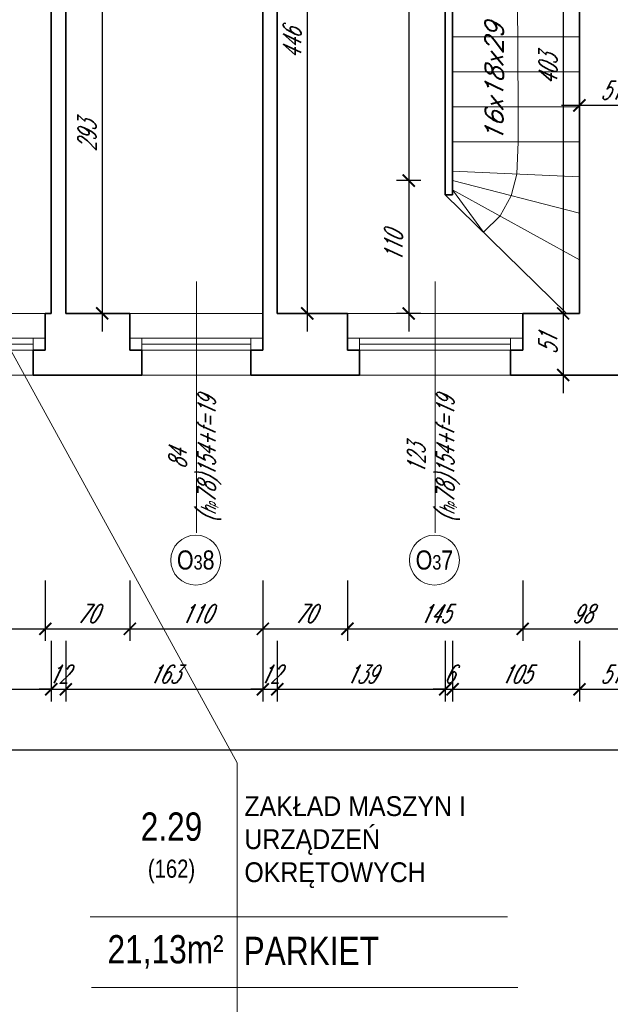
# Model space of a CAD drawing. Header units: millimetres. Extents: x 402 to 79005, y -7782 to 89952.
# Tile 126 of 256: x 25218 to 25706, y 23305 to 24120. Entities that reach past the tile are written whole.
import ezdxf

# ---------------------------------------------------------------- set-up
doc = ezdxf.new("R2010")
doc.units = ezdxf.units.MM
doc.header["$LTSCALE"] = 10
doc.layers.get('0').update_dxf_attribs({"lineweight": 0})
doc.layers.get('Defpoints').update_dxf_attribs({"color": 253})
for name, color, linetype, lineweight in [('01 parter - ściany', 253, 'Continuous', 35), ('03-01_okna', 253, 'Continuous', 15), ('03-02_schody', 253, 'Continuous', 5), ('04-1_widok', 253, 'Continuous', 5), ('05-01_wymiary', 253, 'Continuous', 5), ('05-03_opis', 253, 'Continuous', 5)]:
    doc.layers.add(name, color=color, linetype=linetype, lineweight=lineweight)
doc.styles.add('ariel', font='ARIAL.TTF', dxfattribs={"width": 0.8})
doc.styles.add('ariel_wym', font='simplex.shx', dxfattribs={"width": 0.65, "oblique": 25})
doc.dimstyles.new('ariel 50', dxfattribs={"dimtxt": 15, "dimasz": 10, "dimexe": 10, "dimexo": 0, "dimgap": 5, "dimtad": 1, "dimdec": 1, "dimrnd": 0.5, "dimtxsty": 'ariel_wym', "dimblk": 'ARCHTICK', "dimcen": 2.5, "dimdle": 15, "dimazin": 0, "dimtfac": 1, "dimtdec": 1, "dimtix": 1, "dimtmove": 0, "dimatfit": 3, "dimldrblk": 'DOT', "dimfxl": 0, "dimarcsym": 0})
doc.dimstyles.new('ariel 50 wnętrze', dxfattribs={"dimtxt": 15, "dimasz": 10, "dimexe": 10, "dimexo": 0, "dimgap": 5, "dimtad": 1, "dimdec": 1, "dimrnd": 0.5, "dimtxsty": 'ariel_wym', "dimblk": 'ARCHTICK', "dimcen": 2.5, "dimdle": 15, "dimazin": 0, "dimtfac": 1, "dimtdec": 1, "dimtix": 1, "dimtmove": 0, "dimatfit": 3, "dimldrblk": 'DOT', "dimfxl": 0, "dimarcsym": 0})

# ---------------------------------------------------------------- blocks, each defined once
blk = doc.blocks.new('_ArchTick')
at = {"color": 0, "linetype": 'ByBlock', "const_width": 0.15}
blk.add_lwpolyline([(-0.5, -0.5), (0.5, 0.5)], dxfattribs=at)
blk = doc.blocks.new('*D2155')
at = {"layer": '05-01_wymiary', "color": 0, "lineweight": -2}
for p, q in [((25129, 23655.74), (25129, 23605.74)), ((25239, 23655.74), (25239, 23605.74)), ((25114, 23615.74), (25254, 23615.74))]:
    blk.add_line(p, q, dxfattribs=at)
at = {"layer": 'Defpoints', "color": 0}
for p in [(25129, 23876.69), (25239, 23876.69), (25239, 23615.74)]:
    blk.add_point(p, dxfattribs=at)
at = {"layer": '05-01_wymiary', "color": 0, "lineweight": -2, "xscale": 10, "yscale": 10, "zscale": 10, "rotation": 180}
blk.add_blockref('_ArchTick', (25129, 23615.74), dxfattribs=at)
at = {"layer": '05-01_wymiary', "color": 0, "lineweight": -2, "xscale": 10, "yscale": 10, "zscale": 10}
blk.add_blockref('_ArchTick', (25239, 23615.74), dxfattribs=at)
at = {"layer": '05-01_wymiary', "color": 0, "insert": (25184, 23628.24), "char_height": 15, "attachment_point": 5, "style": 'ariel_wym'}
blk.add_mtext('110', dxfattribs=at)
blk = doc.blocks.new('_Dot')
at = {"color": 0, "linetype": 'ByBlock', "lineweight": -2}
blk.add_line((-0.5, 0), (-1, 0), dxfattribs=at)
at = {"color": 0, "linetype": 'ByBlock', "const_width": 0.5}
blk.add_lwpolyline([(-0.25, 0, 1), (0.25, 0, 1)], format="xyb", close=True, dxfattribs=at)
blk = doc.blocks.new('*D2156')
at = {"layer": '05-01_wymiary', "color": 0, "lineweight": -2}
for p, q in [((25239, 23655.74), (25239, 23605.74)), ((25309, 23655.74), (25309, 23605.74)), ((25224, 23615.74), (25324, 23615.74))]:
    blk.add_line(p, q, dxfattribs=at)
at = {"layer": 'Defpoints', "color": 0}
for p in [(25239, 23876.69), (25309, 23876.69), (25309, 23615.74)]:
    blk.add_point(p, dxfattribs=at)
at = {"layer": '05-01_wymiary', "color": 0, "lineweight": -2, "xscale": 10, "yscale": 10, "zscale": 10, "rotation": 180}
blk.add_blockref('_ArchTick', (25239, 23615.74), dxfattribs=at)
at = {"layer": '05-01_wymiary', "color": 0, "lineweight": -2, "xscale": 10, "yscale": 10, "zscale": 10}
blk.add_blockref('_ArchTick', (25309, 23615.74), dxfattribs=at)
at = {"layer": '05-01_wymiary', "color": 0, "insert": (25274, 23628.24), "char_height": 15, "attachment_point": 5, "style": 'ariel_wym'}
blk.add_mtext('70', dxfattribs=at)
blk = doc.blocks.new('*D2157')
at = {"layer": '05-01_wymiary', "color": 0, "lineweight": -2}
for p, q in [((25309, 23655.74), (25309, 23605.74)), ((25419, 23655.74), (25419, 23605.74)), ((25294, 23615.74), (25434, 23615.74))]:
    blk.add_line(p, q, dxfattribs=at)
at = {"layer": 'Defpoints', "color": 0}
for p in [(25309, 23876.69), (25419, 23876.69), (25419, 23615.74)]:
    blk.add_point(p, dxfattribs=at)
at = {"layer": '05-01_wymiary', "color": 0, "lineweight": -2, "xscale": 10, "yscale": 10, "zscale": 10, "rotation": 180}
blk.add_blockref('_ArchTick', (25309, 23615.74), dxfattribs=at)
at = {"layer": '05-01_wymiary', "color": 0, "lineweight": -2, "xscale": 10, "yscale": 10, "zscale": 10}
blk.add_blockref('_ArchTick', (25419, 23615.74), dxfattribs=at)
at = {"layer": '05-01_wymiary', "color": 0, "insert": (25364, 23628.24), "char_height": 15, "attachment_point": 5, "style": 'ariel_wym'}
blk.add_mtext('110', dxfattribs=at)
blk = doc.blocks.new('*D2158')
at = {"layer": '05-01_wymiary', "color": 0, "lineweight": -2}
for p, q in [((25419, 23655.74), (25419, 23605.74)), ((25489, 23655.74), (25489, 23605.74)), ((25404, 23615.74), (25504, 23615.74))]:
    blk.add_line(p, q, dxfattribs=at)
at = {"layer": 'Defpoints', "color": 0}
for p in [(25419, 23876.69), (25489, 23876.69), (25489, 23615.74)]:
    blk.add_point(p, dxfattribs=at)
at = {"layer": '05-01_wymiary', "color": 0, "lineweight": -2, "xscale": 10, "yscale": 10, "zscale": 10, "rotation": 180}
blk.add_blockref('_ArchTick', (25419, 23615.74), dxfattribs=at)
at = {"layer": '05-01_wymiary', "color": 0, "lineweight": -2, "xscale": 10, "yscale": 10, "zscale": 10}
blk.add_blockref('_ArchTick', (25489, 23615.74), dxfattribs=at)
at = {"layer": '05-01_wymiary', "color": 0, "insert": (25454, 23628.24), "char_height": 15, "attachment_point": 5, "style": 'ariel_wym'}
blk.add_mtext('70', dxfattribs=at)
blk = doc.blocks.new('*D2159')
at = {"layer": '05-01_wymiary', "color": 0, "lineweight": -2}
for p, q in [((25489, 23655.74), (25489, 23605.74)), ((25634, 23655.74), (25634, 23605.74)), ((25474, 23615.74), (25649, 23615.74))]:
    blk.add_line(p, q, dxfattribs=at)
at = {"layer": 'Defpoints', "color": 0}
for p in [(25489, 23876.69), (25634, 23876.69), (25634, 23615.74)]:
    blk.add_point(p, dxfattribs=at)
at = {"layer": '05-01_wymiary', "color": 0, "lineweight": -2, "xscale": 10, "yscale": 10, "zscale": 10, "rotation": 180}
blk.add_blockref('_ArchTick', (25489, 23615.74), dxfattribs=at)
at = {"layer": '05-01_wymiary', "color": 0, "lineweight": -2, "xscale": 10, "yscale": 10, "zscale": 10}
blk.add_blockref('_ArchTick', (25634, 23615.74), dxfattribs=at)
at = {"layer": '05-01_wymiary', "color": 0, "insert": (25561.5, 23628.24), "char_height": 15, "attachment_point": 5, "style": 'ariel_wym'}
blk.add_mtext('145', dxfattribs=at)
blk = doc.blocks.new('*D2160')
at = {"layer": '05-01_wymiary', "color": 0, "lineweight": -2}
for p, q in [((25634, 23655.74), (25634, 23605.74)), ((25732, 23655.74), (25732, 23605.74)), ((25619, 23615.74), (25747, 23615.74))]:
    blk.add_line(p, q, dxfattribs=at)
at = {"layer": 'Defpoints', "color": 0}
for p in [(25634, 23876.69), (25732, 23825.69), (25732, 23615.74)]:
    blk.add_point(p, dxfattribs=at)
at = {"layer": '05-01_wymiary', "color": 0, "lineweight": -2, "xscale": 10, "yscale": 10, "zscale": 10, "rotation": 180}
blk.add_blockref('_ArchTick', (25634, 23615.74), dxfattribs=at)
at = {"layer": '05-01_wymiary', "color": 0, "lineweight": -2, "xscale": 10, "yscale": 10, "zscale": 10}
blk.add_blockref('_ArchTick', (25732, 23615.74), dxfattribs=at)
at = {"layer": '05-01_wymiary', "color": 0, "insert": (25683, 23628.24), "char_height": 15, "attachment_point": 5, "style": 'ariel_wym'}
blk.add_mtext('98', dxfattribs=at)
blk = doc.blocks.new('*D2189')
at = {"layer": '05-01_wymiary', "color": 0, "lineweight": -2}
for p, q in [((24932, 23605.74), (24932, 23555.74)), ((25244, 23605.74), (25244, 23555.74)), ((24917, 23565.74), (25259, 23565.74))]:
    blk.add_line(p, q, dxfattribs=at)
at = {"layer": 'Defpoints', "color": 0}
for p in [(24932, 23876.69), (25244, 23876.69), (25244, 23565.74)]:
    blk.add_point(p, dxfattribs=at)
at = {"layer": '05-01_wymiary', "color": 0, "lineweight": -2, "xscale": 10, "yscale": 10, "zscale": 10, "rotation": 180}
blk.add_blockref('_ArchTick', (24932, 23565.74), dxfattribs=at)
at = {"layer": '05-01_wymiary', "color": 0, "lineweight": -2, "xscale": 10, "yscale": 10, "zscale": 10}
blk.add_blockref('_ArchTick', (25244, 23565.74), dxfattribs=at)
at = {"layer": '05-01_wymiary', "color": 0, "insert": (25088, 23578.24), "char_height": 15, "attachment_point": 5, "style": 'ariel_wym'}
blk.add_mtext('312', dxfattribs=at)
blk = doc.blocks.new('*D2190')
at = {"layer": '05-01_wymiary', "color": 0, "lineweight": -2}
for p, q in [((25244, 23605.74), (25244, 23555.74)), ((25256, 23605.74), (25256, 23555.74)), ((25244, 23565.74), (25234, 23565.74)), ((25244, 23565.74), (25256, 23565.74)), ((25256, 23565.74), (25266, 23565.74))]:
    blk.add_line(p, q, dxfattribs=at)
at = {"layer": 'Defpoints', "color": 0}
for p in [(25244, 23876.69), (25256, 23876.69), (25256, 23565.74)]:
    blk.add_point(p, dxfattribs=at)
at = {"layer": '05-01_wymiary', "color": 0, "lineweight": -2, "xscale": 10, "yscale": 10, "zscale": 10}
blk.add_blockref('_ArchTick', (25244, 23565.74), dxfattribs=at)
at = {"layer": '05-01_wymiary', "color": 0, "lineweight": -2, "xscale": 10, "yscale": 10, "zscale": 10, "rotation": 180}
blk.add_blockref('_ArchTick', (25256, 23565.74), dxfattribs=at)
at = {"layer": '05-01_wymiary', "color": 0, "insert": (25250, 23578.24), "char_height": 15, "attachment_point": 5, "style": 'ariel_wym'}
blk.add_mtext('12', dxfattribs=at)
blk = doc.blocks.new('*D2191')
at = {"layer": '05-01_wymiary', "color": 0, "lineweight": -2}
for p, q in [((25256, 23605.74), (25256, 23555.74)), ((25419, 23605.74), (25419, 23555.74)), ((25241, 23565.74), (25434, 23565.74))]:
    blk.add_line(p, q, dxfattribs=at)
at = {"layer": 'Defpoints', "color": 0}
for p in [(25256, 23876.69), (25419, 23876.69), (25419, 23565.74)]:
    blk.add_point(p, dxfattribs=at)
at = {"layer": '05-01_wymiary', "color": 0, "lineweight": -2, "xscale": 10, "yscale": 10, "zscale": 10, "rotation": 180}
blk.add_blockref('_ArchTick', (25256, 23565.74), dxfattribs=at)
at = {"layer": '05-01_wymiary', "color": 0, "lineweight": -2, "xscale": 10, "yscale": 10, "zscale": 10}
blk.add_blockref('_ArchTick', (25419, 23565.74), dxfattribs=at)
at = {"layer": '05-01_wymiary', "color": 0, "insert": (25337.5, 23578.24), "char_height": 15, "attachment_point": 5, "style": 'ariel_wym'}
blk.add_mtext('163', dxfattribs=at)
blk = doc.blocks.new('*D2192')
at = {"layer": '05-01_wymiary', "color": 0, "lineweight": -2}
for p, q in [((25419, 23605.74), (25419, 23555.74)), ((25431, 23605.74), (25431, 23555.74)), ((25419, 23565.74), (25409, 23565.74)), ((25419, 23565.74), (25431, 23565.74)), ((25431, 23565.74), (25441, 23565.74))]:
    blk.add_line(p, q, dxfattribs=at)
at = {"layer": 'Defpoints', "color": 0}
for p in [(25419, 23876.69), (25431, 23876.69), (25431, 23565.74)]:
    blk.add_point(p, dxfattribs=at)
at = {"layer": '05-01_wymiary', "color": 0, "lineweight": -2, "xscale": 10, "yscale": 10, "zscale": 10}
blk.add_blockref('_ArchTick', (25419, 23565.74), dxfattribs=at)
at = {"layer": '05-01_wymiary', "color": 0, "lineweight": -2, "xscale": 10, "yscale": 10, "zscale": 10, "rotation": 180}
blk.add_blockref('_ArchTick', (25431, 23565.74), dxfattribs=at)
at = {"layer": '05-01_wymiary', "color": 0, "insert": (25425, 23578.24), "char_height": 15, "attachment_point": 5, "style": 'ariel_wym'}
blk.add_mtext('12', dxfattribs=at)
blk = doc.blocks.new('*D2193')
at = {"layer": '05-01_wymiary', "color": 0, "lineweight": -2}
for p, q in [((25431, 23605.74), (25431, 23555.74)), ((25570, 23605.74), (25570, 23555.74)), ((25416, 23565.74), (25585, 23565.74))]:
    blk.add_line(p, q, dxfattribs=at)
at = {"layer": 'Defpoints', "color": 0}
for p in [(25570, 23974.9), (25431, 23876.69), (25570, 23565.74)]:
    blk.add_point(p, dxfattribs=at)
at = {"layer": '05-01_wymiary', "color": 0, "lineweight": -2, "xscale": 10, "yscale": 10, "zscale": 10, "rotation": 180}
blk.add_blockref('_ArchTick', (25431, 23565.74), dxfattribs=at)
at = {"layer": '05-01_wymiary', "color": 0, "lineweight": -2, "xscale": 10, "yscale": 10, "zscale": 10}
blk.add_blockref('_ArchTick', (25570, 23565.74), dxfattribs=at)
at = {"layer": '05-01_wymiary', "color": 0, "insert": (25500.5, 23578.24), "char_height": 15, "attachment_point": 5, "style": 'ariel_wym'}
blk.add_mtext('139', dxfattribs=at)
blk = doc.blocks.new('*D2194')
at = {"layer": '05-01_wymiary', "color": 0, "lineweight": -2}
for p, q in [((25570, 23605.74), (25570, 23555.74)), ((25576, 23605.74), (25576, 23555.74)), ((25570, 23565.74), (25560, 23565.74)), ((25570, 23565.74), (25576, 23565.74)), ((25576, 23565.74), (25586, 23565.74))]:
    blk.add_line(p, q, dxfattribs=at)
at = {"layer": 'Defpoints', "color": 0}
for p in [(25570, 23974.9), (25576, 23974.9), (25576, 23565.74)]:
    blk.add_point(p, dxfattribs=at)
at = {"layer": '05-01_wymiary', "color": 0, "lineweight": -2, "xscale": 10, "yscale": 10, "zscale": 10}
blk.add_blockref('_ArchTick', (25570, 23565.74), dxfattribs=at)
at = {"layer": '05-01_wymiary', "color": 0, "lineweight": -2, "xscale": 10, "yscale": 10, "zscale": 10, "rotation": 180}
blk.add_blockref('_ArchTick', (25576, 23565.74), dxfattribs=at)
at = {"layer": '05-01_wymiary', "color": 0, "insert": (25573, 23578.24), "char_height": 15, "attachment_point": 5, "style": 'ariel_wym'}
blk.add_mtext('6', dxfattribs=at)
blk = doc.blocks.new('*D2195')
at = {"layer": '05-01_wymiary', "color": 0, "lineweight": -2}
for p, q in [((25576, 23605.74), (25576, 23555.74)), ((25681, 23605.74), (25681, 23555.74)), ((25561, 23565.74), (25696, 23565.74))]:
    blk.add_line(p, q, dxfattribs=at)
at = {"layer": 'Defpoints', "color": 0}
for p in [(25576, 23974.9), (25681, 23876.69), (25681, 23565.74)]:
    blk.add_point(p, dxfattribs=at)
at = {"layer": '05-01_wymiary', "color": 0, "lineweight": -2, "xscale": 10, "yscale": 10, "zscale": 10, "rotation": 180}
blk.add_blockref('_ArchTick', (25576, 23565.74), dxfattribs=at)
at = {"layer": '05-01_wymiary', "color": 0, "lineweight": -2, "xscale": 10, "yscale": 10, "zscale": 10}
blk.add_blockref('_ArchTick', (25681, 23565.74), dxfattribs=at)
at = {"layer": '05-01_wymiary', "color": 0, "insert": (25628.5, 23578.24), "char_height": 15, "attachment_point": 5, "style": 'ariel_wym'}
blk.add_mtext('105', dxfattribs=at)
blk = doc.blocks.new('*D2196')
at = {"layer": '05-01_wymiary', "color": 0, "lineweight": -2}
for p, q in [((25681, 23605.74), (25681, 23555.74)), ((25732, 23605.74), (25732, 23555.74)), ((25666, 23565.74), (25747, 23565.74))]:
    blk.add_line(p, q, dxfattribs=at)
at = {"layer": 'Defpoints', "color": 0}
for p in [(25732, 24016.69), (25681, 23876.69), (25732, 23565.74)]:
    blk.add_point(p, dxfattribs=at)
at = {"layer": '05-01_wymiary', "color": 0, "lineweight": -2, "xscale": 10, "yscale": 10, "zscale": 10, "rotation": 180}
blk.add_blockref('_ArchTick', (25681, 23565.74), dxfattribs=at)
at = {"layer": '05-01_wymiary', "color": 0, "lineweight": -2, "xscale": 10, "yscale": 10, "zscale": 10}
blk.add_blockref('_ArchTick', (25732, 23565.74), dxfattribs=at)
at = {"layer": '05-01_wymiary', "color": 0, "insert": (25706.5, 23578.24), "char_height": 15, "attachment_point": 5, "style": 'ariel_wym'}
blk.add_mtext('51', dxfattribs=at)
blk = doc.blocks.new('*D2198')
at = {"layer": '05-01_wymiary', "color": 0, "lineweight": -2}
for p, q in [((22962.45, 23555.74), (22962.45, 23505.74)), ((26777, 23555.74), (26777, 23505.74)), ((22947.45, 23515.74), (26792, 23515.74))]:
    blk.add_line(p, q, dxfattribs=at)
at = {"layer": 'Defpoints', "color": 0}
for p in [(22962.45, 23965.69), (26777, 23965.69), (26777, 23515.74)]:
    blk.add_point(p, dxfattribs=at)
at = {"layer": '05-01_wymiary', "color": 0, "lineweight": -2, "xscale": 10, "yscale": 10, "zscale": 10, "rotation": 180}
blk.add_blockref('_ArchTick', (22962.45, 23515.74), dxfattribs=at)
at = {"layer": '05-01_wymiary', "color": 0, "lineweight": -2, "xscale": 10, "yscale": 10, "zscale": 10}
blk.add_blockref('_ArchTick', (26777, 23515.74), dxfattribs=at)
at = {"layer": '05-01_wymiary', "color": 0, "insert": (24869.72, 23529.67), "char_height": 15, "attachment_point": 5, "style": 'ariel_wym'}
blk.add_mtext('3814,5', dxfattribs=at)
blk = doc.blocks.new('*D2302')
at = {"layer": '05-01_wymiary', "color": 0, "lineweight": -2}
for p, q in [((25681, 24038.78), (25681, 24058.78)), ((25732, 24038.78), (25732, 24058.78)), ((25747, 24048.78), (25666, 24048.78))]:
    blk.add_line(p, q, dxfattribs=at)
at = {"layer": 'Defpoints', "color": 0}
for p in [(25681, 24048.78), (25681, 24018.65), (25732, 24016.69)]:
    blk.add_point(p, dxfattribs=at)
at = {"layer": '05-01_wymiary', "color": 0, "lineweight": -2, "xscale": 10, "yscale": 10, "zscale": 10, "rotation": 180}
blk.add_blockref('_ArchTick', (25681, 24048.78), dxfattribs=at)
at = {"layer": '05-01_wymiary', "color": 0, "lineweight": -2, "xscale": 10, "yscale": 10, "zscale": 10}
blk.add_blockref('_ArchTick', (25732, 24048.78), dxfattribs=at)
at = {"layer": '05-01_wymiary', "color": 0, "insert": (25706.5, 24061.28), "char_height": 15, "attachment_point": 5, "style": 'ariel_wym'}
blk.add_mtext('51', dxfattribs=at)
blk = doc.blocks.new('*D2319')
at = {"layer": '05-01_wymiary', "color": 0, "lineweight": -2}
for p, q in [((25667.47, 24294.65), (25667.47, 23861.69)), ((25677.47, 24279.65), (25657.47, 24279.65)), ((25677.47, 23876.69), (25657.47, 23876.69))]:
    blk.add_line(p, q, dxfattribs=at)
at = {"layer": 'Defpoints', "color": 0}
for p in [(25681, 24279.65), (25667.47, 23876.69), (25681, 23876.69)]:
    blk.add_point(p, dxfattribs=at)
at = {"layer": '05-01_wymiary', "color": 0, "lineweight": -2, "xscale": 10, "yscale": 10, "zscale": 10}
for p, rotation in [((25667.47, 24279.65), 90), ((25667.47, 23876.69), 270)]:
    blk.add_blockref('_ArchTick', p, dxfattribs=dict(at, rotation=rotation))
at = {"layer": '05-01_wymiary', "color": 0, "insert": (25654.97, 24078.17), "char_height": 15, "attachment_point": 5, "rotation": 90, "style": 'ariel_wym'}
blk.add_mtext('403', dxfattribs=at)
blk = doc.blocks.new('*D2320')
at = {"layer": '05-01_wymiary', "color": 0, "lineweight": -2}
for p, q in [((25667.47, 23891.69), (25667.47, 23810.69)), ((25677.47, 23876.69), (25657.47, 23876.69)), ((25677.47, 23825.69), (25657.47, 23825.69))]:
    blk.add_line(p, q, dxfattribs=at)
at = {"layer": 'Defpoints', "color": 0}
for p in [(25681, 23876.69), (25667.47, 23825.69), (25732, 23825.69)]:
    blk.add_point(p, dxfattribs=at)
at = {"layer": '05-01_wymiary', "color": 0, "lineweight": -2, "xscale": 10, "yscale": 10, "zscale": 10}
for p, rotation in [((25667.47, 23876.69), 90), ((25667.47, 23825.69), 270)]:
    blk.add_blockref('_ArchTick', p, dxfattribs=dict(at, rotation=rotation))
at = {"layer": '05-01_wymiary', "color": 0, "insert": (25654.97, 23851.19), "char_height": 15, "attachment_point": 5, "rotation": 90, "style": 'ariel_wym'}
blk.add_mtext('51', dxfattribs=at)
blk = doc.blocks.new('*D2337')
at = {"layer": '05-01_wymiary', "color": 0, "lineweight": -2}
for p, q in [((25286.07, 24184.69), (25286.07, 23861.69)), ((25276.07, 24169.69), (25296.07, 24169.69)), ((25276.07, 23876.69), (25296.07, 23876.69))]:
    blk.add_line(p, q, dxfattribs=at)
at = {"layer": 'Defpoints', "color": 0}
for p in [(25256, 24169.69), (25256, 23876.69), (25286.07, 23876.69)]:
    blk.add_point(p, dxfattribs=at)
at = {"layer": '05-01_wymiary', "color": 0, "lineweight": -2, "xscale": 10, "yscale": 10, "zscale": 10}
for p, rotation in [((25286.07, 24169.69), 90), ((25286.07, 23876.69), 270)]:
    blk.add_blockref('_ArchTick', p, dxfattribs=dict(at, rotation=rotation))
at = {"layer": '05-01_wymiary', "color": 0, "insert": (25273.57, 24023.19), "char_height": 15, "attachment_point": 5, "rotation": 90, "style": 'ariel_wym'}
blk.add_mtext('293', dxfattribs=at)
blk = doc.blocks.new('*D2343')
at = {"layer": '05-01_wymiary', "color": 0, "lineweight": -2}
for p, q in [((25539.69, 24337.69), (25539.69, 23971.55)), ((25549.69, 24322.69), (25529.69, 24322.69)), ((25549.69, 23986.55), (25529.69, 23986.55))]:
    blk.add_line(p, q, dxfattribs=at)
at = {"layer": 'Defpoints', "color": 0}
for p in [(25570, 24322.69), (25539.69, 23986.55), (25576, 23986.55)]:
    blk.add_point(p, dxfattribs=at)
at = {"layer": '05-01_wymiary', "color": 0, "lineweight": -2, "xscale": 10, "yscale": 10, "zscale": 10}
for p, rotation in [((25539.69, 24322.69), 90), ((25539.69, 23986.55), 270)]:
    blk.add_blockref('_ArchTick', p, dxfattribs=dict(at, rotation=rotation))
at = {"layer": '05-01_wymiary', "color": 0, "insert": (25527.19, 24154.62), "char_height": 15, "attachment_point": 5, "rotation": 90, "style": 'ariel_wym'}
blk.add_mtext('336', dxfattribs=at)
blk = doc.blocks.new('*D2344')
at = {"layer": '05-01_wymiary', "color": 0, "lineweight": -2}
for p, q in [((25539.69, 24001.55), (25539.69, 23861.69)), ((25549.69, 23986.55), (25529.69, 23986.55)), ((25549.69, 23876.69), (25529.69, 23876.69))]:
    blk.add_line(p, q, dxfattribs=at)
at = {"layer": 'Defpoints', "color": 0}
for p in [(25576, 23986.55), (25539.69, 23876.69), (25561.5, 23876.69)]:
    blk.add_point(p, dxfattribs=at)
at = {"layer": '05-01_wymiary', "color": 0, "lineweight": -2, "xscale": 10, "yscale": 10, "zscale": 10}
for p, rotation in [((25539.69, 23986.55), 90), ((25539.69, 23876.69), 270)]:
    blk.add_blockref('_ArchTick', p, dxfattribs=dict(at, rotation=rotation))
at = {"layer": '05-01_wymiary', "color": 0, "insert": (25527.19, 23931.62), "char_height": 15, "attachment_point": 5, "rotation": 90, "style": 'ariel_wym'}
blk.add_mtext('110', dxfattribs=at)
blk = doc.blocks.new('*D2346')
at = {"layer": '05-01_wymiary', "color": 0, "lineweight": -2}
for p, q in [((25455.82, 24337.69), (25455.82, 23861.69)), ((25445.82, 24322.69), (25465.82, 24322.69)), ((25445.82, 23876.69), (25465.82, 23876.69))]:
    blk.add_line(p, q, dxfattribs=at)
at = {"layer": 'Defpoints', "color": 0}
for p in [(25431, 24322.69), (25431, 23876.69), (25455.82, 23876.69)]:
    blk.add_point(p, dxfattribs=at)
at = {"layer": '05-01_wymiary', "color": 0, "lineweight": -2, "xscale": 10, "yscale": 10, "zscale": 10}
for p, rotation in [((25455.82, 24322.69), 90), ((25455.82, 23876.69), 270)]:
    blk.add_blockref('_ArchTick', p, dxfattribs=dict(at, rotation=rotation))
at = {"layer": '05-01_wymiary', "color": 0, "insert": (25443.32, 24099.69), "char_height": 15, "attachment_point": 5, "rotation": 90, "style": 'ariel_wym'}
blk.add_mtext('446', dxfattribs=at)

msp = doc.modelspace()

# ---------------------------------------------------------------- linework, layer by layer
at = {"layer": '01 parter - ściany'}
for p, q in [((25680.997, 24460.689), (25680.997, 24016.689)), ((25430.997, 23876.689), (25430.997, 24322.689)), ((25569.997, 23974.9), (25569.997, 24322.689)), ((25575.997, 23974.9), (25575.997, 24322.689)), ((25418.997, 23876.689), (25418.997, 24310.689)), ((25243.997, 24169.689), (25243.997, 23876.689)), ((25255.997, 24169.689), (25255.997, 23876.689)), ((25680.997, 24016.689), (25680.997, 23876.689)), ((25569.997, 23974.9), (25575.997, 23974.9)), ((25238.997, 23876.689), (25238.997, 23846.189)), ((25238.997, 23876.689), (25243.997, 23876.689)), ((25255.997, 23876.689), (25308.997, 23876.689)), ((25308.997, 23876.689), (25308.997, 23846.189)), ((25418.997, 23876.689), (25418.997, 23846.189)), ((25430.997, 23876.689), (25488.997, 23876.689)), ((25488.997, 23876.689), (25488.997, 23846.189)), ((25633.997, 23876.689), (25633.997, 23846.189)), ((25633.997, 23876.689), (25633.997, 23846.189)), ((25633.997, 23876.689), (25680.997, 23876.689)), ((25238.997, 23846.189), (25228.997, 23846.189)), ((25228.997, 23846.189), (25228.997, 23825.689)), ((25308.997, 23846.189), (25318.997, 23846.189)), ((25318.997, 23846.189), (25318.997, 23825.689)), ((25418.997, 23846.189), (25408.997, 23846.189)), ((25408.997, 23846.189), (25408.997, 23825.689)), ((25488.997, 23846.189), (25498.997, 23846.189)), ((25498.997, 23846.189), (25498.997, 23825.689)), ((25633.997, 23846.189), (25623.997, 23846.189)), ((25623.997, 23846.189), (25623.997, 23825.689)), ((25228.997, 23825.689), (25318.997, 23825.689)), ((25408.997, 23825.689), (25498.997, 23825.689)), ((25623.997, 23825.689), (25731.997, 23825.689))]:
    msp.add_line(p, q, dxfattribs=at)
at = {"layer": '03-01_okna', "linetype": 'Continuous', "lineweight": 0}
for p, q in [((25128.997, 23856.189), (25238.997, 23856.189)), ((25228.997, 23856.189), (25228.997, 23846.189)), ((25308.997, 23856.189), (25418.997, 23856.189)), ((25318.997, 23856.189), (25318.997, 23846.189)), ((25408.997, 23856.189), (25408.997, 23846.189)), ((25488.997, 23856.189), (25633.997, 23856.189)), ((25498.997, 23856.189), (25498.997, 23846.189)), ((25623.997, 23856.189), (25623.997, 23846.189)), ((25128.997, 23846.189), (25228.997, 23846.189)), ((25138.997, 23851.189), (25228.997, 23851.189)), ((25308.997, 23846.189), (25418.997, 23846.189)), ((25318.997, 23851.189), (25408.997, 23851.189)), ((25488.997, 23846.189), (25633.997, 23846.189)), ((25498.997, 23851.189), (25623.997, 23851.189)), ((25138.997, 23825.689), (25228.997, 23825.689)), ((25318.997, 23825.689), (25408.997, 23825.689)), ((25498.997, 23825.689), (25623.997, 23825.689))]:
    msp.add_line(p, q, dxfattribs=at)
at = {"layer": '03-02_schody'}
for p, q in [((25629.473, 24158.481), (25630.374, 24046.647)), ((25575.997, 24105.654), (25680.997, 24105.654)), ((25575.997, 24076.654), (25680.997, 24076.654)), ((25575.997, 24047.654), (25680.997, 24047.654)), ((25630.374, 24046.647), (25630.374, 24018.654)), ((25575.997, 24018.654), (25680.997, 24018.654)), ((25630.374, 24018.654), (25629.194, 23991.943)), ((25575.997, 23994.293), (25680.997, 23989.654)), ((25629.194, 23991.943), (25624.585, 23974.04)), ((25575.997, 23986.548), (25680.997, 23959.517)), ((25569.997, 23974.9), (25670.298, 23876.689)), ((25575.997, 23979.079), (25680.997, 23921.12)), ((25601.579, 23943.977), (25575.997, 23979.079)), ((25624.585, 23974.04), (25615.37, 23957.345)), ((25615.37, 23957.345), (25601.579, 23943.977))]:
    msp.add_line(p, q, dxfattribs=at)
at = {"layer": '04-1_widok'}
for p, q in [((25238.997, 23876.689), (25128.997, 23876.689)), ((25418.997, 23876.689), (25308.997, 23876.689)), ((25633.997, 23876.689), (25488.997, 23876.689))]:
    msp.add_line(p, q, dxfattribs=at)
at = {"layer": '05-03_opis'}
for p, q in [((25397.914, 23504.901), (25140.89, 23972.574)), ((25397.914, 23504.901), (25397.914, 23260.072)), ((25276.191, 23377.337), (25621.404, 23377.337)), ((25277.266, 23318.98), (25630.118, 23318.98))]:
    msp.add_line(p, q, dxfattribs=at)
at = {"layer": '05-03_opis', "lineweight": 0}
for p, q in [((25363.997, 23903.073), (25363.997, 23695.266)), ((25561.497, 23903.073), (25561.497, 23695.266))]:
    msp.add_line(p, q, dxfattribs=at)
for centre in [(25363.497, 23672.577), (25560.997, 23672.577)]:
    msp.add_circle(centre, 20.689, dxfattribs=at)

# ---------------------------------------------------------------- texts
at = {"layer": '05-03_opis', "lineweight": 0, "attachment_point": 5, "rotation": 90, "style": 'ariel_wym'}
for s, insert, char_height, width in [('{\\W1;16x18x29}', (25610.431, 24067.324), 15, 55), ('84\\P({\\H0.8333x;h\\H0.6x;p}78)154+f=19', (25362.927, 23756.044), 14.4, 94.45106), ('123\\P({\\H0.8333x;h\\H0.6x;p}78)154+f=19', (25560.427, 23756.044), 14.4, 94.45106)]:
    msp.add_mtext(s, dxfattribs=dict(at, insert=insert, char_height=char_height, width=width))
at = {"layer": '05-03_opis', "lineweight": 0, "char_height": 15.84, "width": 75.19353, "attachment_point": 5, "style": 'ariel'}
for s, insert in [('O{\\H0.7576x;3}8', (25363.497, 23672.577)), ('O{\\H0.7576x;3}7', (25560.997, 23672.577))]:
    msp.add_mtext(s, dxfattribs=dict(at, insert=insert))
at = {"layer": '05-03_opis', "style": 'ariel'}
for s, insert, char_height, width, attachment_point in [('\\W0.9;{\\fArial|b0|i0|c238|p34;ZAKŁAD MASZYN I URZĄDZEŃ OKRĘTOWYCH}', (25403.752, 23439.218), 16.39638, 249.6463, 4), ('{\\fArial|b0|i0|c238|p34;2.29\\P\\H0.6404x;(162)}', (25343.458, 23434.545), 23.4234, 108.9126, 5), ('{\\fArial|b0|i0|c238|p34;21,13m²}', (25338.519, 23348.434), 23.4234, 108.9126, 5), ('{\\fArial|b0|i0|c238|p34;PARKIET}', (25403.105, 23349.267), 23.4234, 322.789, 4)]:
    msp.add_mtext(s, dxfattribs=dict(at, insert=insert, char_height=char_height, width=width, attachment_point=attachment_point))

# ---------------------------------------------------------------- dimensions: what is measured, and where the dimension line sits
at = {"layer": '05-01_wymiary'}
for base, p1, p2, picture, middle in [((25455.82, 23876.689), (25430.997, 24322.689), (25430.997, 23876.689), '*D2346', (25443.32, 24099.689)), ((25539.688, 23986.548), (25569.997, 24322.689), (25575.997, 23986.548), '*D2343', (25527.188, 24154.619))]:
    dim = msp.add_linear_dim(base=base, p1=p1, p2=p2, angle=90, dimstyle='ariel 50 wnętrze', dxfattribs=at)
    dim.commit()
    dim.dimension.update_dxf_attribs({"geometry": picture, "text_midpoint": middle})
for base, p1, p2, picture, middle in [((25667.466, 23876.689), (25680.997, 24279.654), (25680.997, 23876.689), '*D2319', (25654.966, 24078.171)), ((25286.07, 23876.689), (25255.997, 24169.689), (25255.997, 23876.689), '*D2337', (25273.57, 24023.189)), ((25539.688, 23876.689), (25575.997, 23986.548), (25561.497, 23876.689), '*D2344', (25527.188, 23931.619)), ((25667.466, 23825.689), (25680.997, 23876.689), (25731.997, 23825.689), '*D2320', (25654.966, 23851.189))]:
    dim = msp.add_linear_dim(base=base, p1=p1, p2=p2, angle=90, dimstyle='ariel 50 wnętrze', override={"dimtmove": 1}, dxfattribs=at)
    dim.commit()
    dim.dimension.update_dxf_attribs({"geometry": picture, "text_midpoint": middle})
for base, p1, p2, dimstyle, picture, middle in [((25680.997, 24048.784), (25731.997, 24016.689), (25680.997, 24018.654), 'ariel 50 wnętrze', '*D2302', (25706.497, 24061.284)), ((25731.997, 23565.741), (25680.997, 23876.689), (25731.997, 24016.689), 'ariel 50', '*D2196', (25706.497, 23578.241)), ((25569.997, 23565.741), (25430.997, 23876.689), (25569.997, 23974.9), 'ariel 50', '*D2193', (25500.497, 23578.241)), ((25575.997, 23565.741), (25569.997, 23974.9), (25575.997, 23974.9), 'ariel 50', '*D2194', (25572.997, 23578.241)), ((25680.997, 23565.741), (25575.997, 23974.9), (25680.997, 23876.689), 'ariel 50', '*D2195', (25628.497, 23578.241)), ((25243.997, 23565.741), (24931.997, 23876.689), (25243.997, 23876.689), 'ariel 50', '*D2189', (25087.997, 23578.241)), ((25238.997, 23615.741), (25128.997, 23876.689), (25238.997, 23876.689), 'ariel 50', '*D2155', (25183.997, 23628.241)), ((25308.997, 23615.741), (25238.997, 23876.689), (25308.997, 23876.689), 'ariel 50', '*D2156', (25273.997, 23628.241)), ((25255.997, 23565.741), (25243.997, 23876.689), (25255.997, 23876.689), 'ariel 50', '*D2190', (25249.997, 23578.241)), ((25418.997, 23565.741), (25255.997, 23876.689), (25418.997, 23876.689), 'ariel 50', '*D2191', (25337.497, 23578.241)), ((25418.997, 23615.741), (25308.997, 23876.689), (25418.997, 23876.689), 'ariel 50', '*D2157', (25363.997, 23628.241)), ((25488.997, 23615.741), (25418.997, 23876.689), (25488.997, 23876.689), 'ariel 50', '*D2158', (25453.997, 23628.241)), ((25430.997, 23565.741), (25418.997, 23876.689), (25430.997, 23876.689), 'ariel 50', '*D2192', (25424.997, 23578.241)), ((25633.997, 23615.741), (25488.997, 23876.689), (25633.997, 23876.689), 'ariel 50', '*D2159', (25561.497, 23628.241)), ((25731.997, 23615.741), (25633.997, 23876.689), (25731.997, 23825.689), 'ariel 50', '*D2160', (25682.997, 23628.241))]:
    dim = msp.add_linear_dim(base=base, p1=p1, p2=p2, dimstyle=dimstyle, override={"dimtmove": 1}, dxfattribs=at)
    dim.commit()
    dim.dimension.update_dxf_attribs({"geometry": picture, "text_midpoint": middle})
dim = msp.add_linear_dim(base=(26776.997, 23515.741), p1=(22962.446, 23965.689), p2=(26776.997, 23965.689), dimstyle='ariel 50', dxfattribs=at)
dim.commit()
dim.dimension.update_dxf_attribs({"geometry": '*D2198', "text_midpoint": (24869.722, 23529.67)})

doc.saveas('drawing.dxf')
